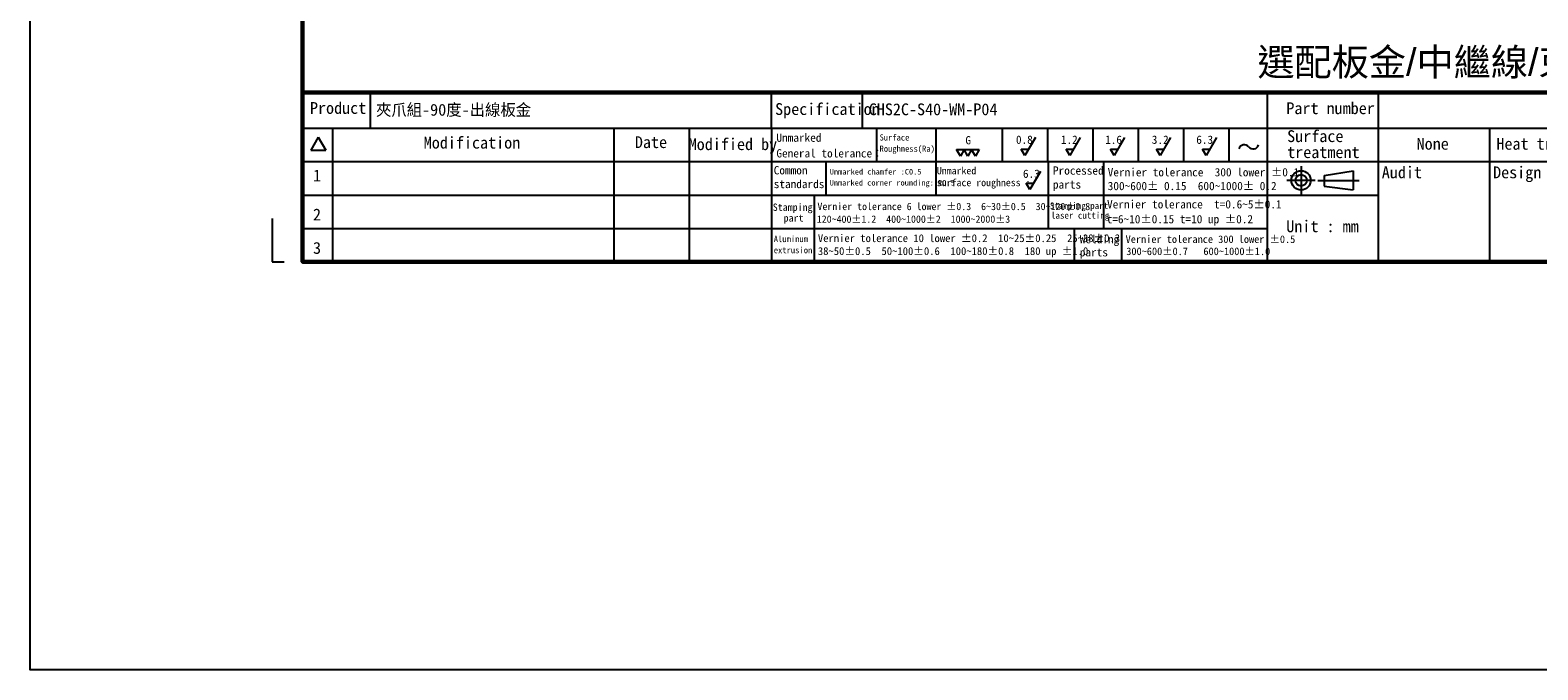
# Model space of a CAD drawing. Header units: millimetres. Extents: x 399 to 6233, y -1870 to 1602.
# Tile 132 of 164: x 5232 to 5564, y -859 to -718. Entities that reach past the tile are written whole.
import ezdxf
from ezdxf.enums import TextEntityAlignment as Align

# ---------------------------------------------------------------- set-up
doc = ezdxf.new("R2010")
doc.units = ezdxf.units.MM
doc.linetypes.add('SLD-實線', pattern=[0])
doc.layers.add('AM_0', color=7, linetype='Continuous', lineweight=50)
doc.layers.add('BORDER', color=7, linetype='Continuous')
doc.layers.add('圖框', color=7, linetype='SLD-實線')
doc.styles.get("Standard").update_dxf_attribs({"font": 'arial.ttf'})
doc.styles.add('標題欄', font='txt')

# ---------------------------------------------------------------- blocks, each defined once
blk = doc.blocks.new('A4-英文圖框-橫式')
at = {"layer": 'BORDER', "color": 123, "linetype": 'Continuous', "lineweight": 60, "ltscale": 25.4}
blk.add_line((2151.7, -57.78), (2549.79, -57.78), dxfattribs=at)
at = {"layer": 'BORDER', "color": 60, "linetype": 'Continuous', "ltscale": 25.4}
for p, q in [((2166.7, -65.63), (2166.7, -57.78)), ((2255, -65.63), (2255, -57.78)), ((2275.1, -65.63), (2275.1, -57.78)), ((2364.21, -57.78), (2364.21, -95.06)), ((2388.73, -65.63), (2388.73, -57.78)), ((2151.7, -65.63), (2549.79, -65.63)), ((2158.28, -65.63), (2158.28, -95.06)), ((2220.31, -65.63), (2220.31, -95.06)), ((2236.88, -65.63), (2236.88, -95.06)), ((2255, -65.63), (2255, -95.06)), ((2278.15, -65.63), (2278.15, -72.99)), ((2291.22, -65.63), (2291.22, -80.35)), ((2305.82, -65.63), (2305.82, -72.99)), ((2315.82, -65.63), (2315.82, -72.99)), ((2325.82, -65.63), (2325.82, -72.99)), ((2335.82, -65.63), (2335.82, -72.99)), ((2345.82, -65.63), (2345.82, -72.99)), ((2355.82, -65.63), (2355.82, -72.99)), ((2364.21, -65.63), (2364.21, -95.06)), ((2364.22, -65.63), (2364.22, -72.99)), ((2364.22, -65.63), (2364.22, -72.99)), ((2388.73, -95.06), (2388.73, -65.63)), ((2413.26, -95.06), (2413.26, -65.63)), ((2155.17, -67.6), (2153.51, -70.48)), ((2155.17, -67.6), (2156.84, -70.48)), ((2151.7, -72.99), (2364.21, -72.99)), ((2153.51, -70.48), (2156.84, -70.48)), ((2266.98, -72.99), (2266.98, -80.35)), ((2315.96, -72.99), (2315.96, -80.35)), ((2328.19, -72.99), (2328.19, -80.35)), ((2364.21, -72.99), (2462.31, -72.99)), ((2151.7, -80.35), (2364.21, -80.35)), ((2264.44, -80.35), (2264.44, -87.7)), ((2315.96, -80.35), (2315.96, -87.7)), ((2328.19, -80.35), (2328.19, -87.7)), ((2364.21, -80.35), (2388.73, -80.35)), ((2151.7, -87.7), (2364.21, -87.7)), ((2264.44, -87.7), (2264.44, -95.06)), ((2321.74, -87.7), (2321.74, -95.06)), ((2332.11, -87.7), (2332.11, -95.06)), ((2364.21, -95.06), (2549.79, -95.06))]:
    blk.add_line(p, q, dxfattribs=at)
at = {"layer": 'BORDER', "color": 2, "linetype": 'Continuous', "ltscale": 25.4}
for p, q in [((2313.17, -67.68), (2310.88, -71.65)), ((2323.06, -67.68), (2320.77, -71.65)), ((2332.82, -67.68), (2330.53, -71.65)), ((2342.95, -67.68), (2340.66, -71.65)), ((2353.07, -67.68), (2350.78, -71.65)), ((2296.65, -71.76), (2295.82, -70.33)), ((2295.82, -70.33), (2297.47, -70.33)), ((2297.47, -70.33), (2296.65, -71.76)), ((2298.3, -71.76), (2297.47, -70.33)), ((2297.47, -70.33), (2299.12, -70.33)), ((2299.12, -70.33), (2298.3, -71.76)), ((2299.94, -71.76), (2299.12, -70.33)), ((2299.12, -70.33), (2300.77, -70.33)), ((2300.77, -70.33), (2299.94, -71.76)), ((2310.88, -71.65), (2310.05, -70.22)), ((2310.05, -70.22), (2311.7, -70.22)), ((2320.77, -71.65), (2319.94, -70.22)), ((2319.94, -70.22), (2321.59, -70.22)), ((2330.53, -71.65), (2329.7, -70.22)), ((2329.7, -70.22), (2331.35, -70.22)), ((2340.66, -71.65), (2339.84, -70.22)), ((2339.84, -70.22), (2341.48, -70.22)), ((2350.78, -71.65), (2349.96, -70.22)), ((2349.96, -70.22), (2351.61, -70.22)), ((2314.27, -75.17), (2311.98, -79.13)), ((2311.98, -79.13), (2311.16, -77.71)), ((2311.16, -77.71), (2312.8, -77.71))]:
    blk.add_line(p, q, dxfattribs=at)
at = {"layer": 'BORDER', "color": 4, "linetype": 'Continuous', "ltscale": 25.4}
for p, q in [((2371.71, -74.01), (2371.71, -80.23)), ((2374.82, -77.12), (2368.6, -77.12)), ((2375.39, -77.12), (2384.51, -77.12))]:
    blk.add_line(p, q, dxfattribs=at)
at = {"layer": 'BORDER', "color": 7, "linetype": 'Continuous', "ltscale": 25.4}
for p, q in [((2376.83, -76.06), (2383.16, -74.99)), ((2376.83, -76.06), (2376.83, -78.37)), ((2383.16, -74.99), (2383.16, -79.24)), ((2376.83, -78.37), (2383.16, -79.24))]:
    blk.add_line(p, q, dxfattribs=at)
at = {"layer": 'BORDER', "color": 123, "linetype": 'Continuous', "ltscale": 25.4}
for p, q in [((2145.01, -85.54), (2145.01, -95.06)), ((2145.01, -95.06), (2147.66, -95.06))]:
    blk.add_line(p, q, dxfattribs=at)
at = {"layer": 'BORDER', "color": 123, "linetype": 'Continuous', "lineweight": 60, "ltscale": 25.4}
blk.add_lwpolyline([(2151.7, 188.79), (2555.09, 188.79), (2555.09, -95.06), (2151.7, -95.06)], close=True, dxfattribs=at)
at = {"layer": 'BORDER', "color": 7, "linetype": 'Continuous', "ltscale": 25.4}
for radius in [2.13, 1.26]:
    blk.add_circle((2371.71, -77.12), radius, dxfattribs=at)
at = {"layer": 'BORDER', "color": 2, "linetype": 'Continuous', "ltscale": 25.4}
for centre, start, end in [((2359.2, -70.55), 39.8056, 162.5792), ((2361.14, -68.94), 219.8056, 342.5792)]:
    blk.add_arc(centre, 1.26, start, end, dxfattribs=at)
at = {"layer": '圖框', "style": '標題欄'}
for s, height, p in [('Product', 2.605, (2153.34, -59.85)), ('Part number', 2.6053, (2368.46, -59.91)), ('Specification', 2.6053, (2255.83, -60.09)), ('Surface', 2.605, (2368.64, -66.07)), ('Modification', 2.6053, (2178.41, -67.5)), ('Date', 2.605, (2224.93, -67.39)), ('Modified by', 2.6053, (2236.78, -67.84)), ('Unmarked', 1.824, (2256.11, -66.79)), ('Surface', 1.377, (2278.84, -66.96)), ('Roughness(Ra)', 1.377, (2278.84, -69.44)), ('G', 1.82, (2297.75, -67.35)), ('0.8', 1.824, (2308.88, -67.24)), ('1.2', 1.824, (2318.77, -67.24)), ('1.6', 1.824, (2328.53, -67.24)), ('3.2', 1.824, (2338.81, -67.24)), ('6.3', 1.824, (2348.61, -67.24)), ('treatment', 2.605, (2368.64, -69.6)), ('Heat treatment', 2.6053, (2414.74, -67.75)), ('General tolerance：', 1.8237, (2256.11, -70.24)), ('1', 2.61, (2154.01, -74.74)), ('Common', 1.824, (2255.52, -73.98)), ('Unmarked chamfer :C0.5', 1.2273, (2267.87, -74.6)), ('Unmarked', 1.596, (2291.45, -74.18)), ('6.3', 1.824, (2310.42, -74.74)), ('Processed', 1.824, (2317.04, -74.04)), ('Vernier tolerance  300 lower %%P0.1', 1.8237, (2329.1, -74.41)), ('Audit', 2.605, (2389.49, -74.05)), ('Design', 2.605, (2414.01, -74.05)), ('standards', 1.824, (2255.52, -77.01)), ('Unmarked corner rounding: R0.5', 1.2273, (2267.85, -77.03)), ('surface roughness :', 1.5965, (2291.45, -76.81)), ('parts', 1.824, (2317.04, -77.12)), ('300~600%%P 0.15  600~1000%%P 0.2', 1.8237, (2329.1, -77.45)), ('Stamping', 1.614, (2255.3, -82.23)), ('Vernier tolerance 6 lower %%P0.3  6~30%%P0.5  30~120%%P0.8', 1.6062, (2265.15, -82.07)), ('Stamping part', 1.4514, (2316.36, -81.99)), ('Vernier tolerance  t=0.6~5%%P0.1', 1.8237, (2328.96, -81.48)), ('2', 2.61, (2154.01, -83.35)), (' part', 1.614, (2256.6, -84.6)), ('120~400%%P1.2  400~1000%%P2  1000~2000%%P3', 1.6062, (2265, -84.87)), ('laser cutting', 1.4514, (2316.61, -84.12)), ('t=6~10%%P0.15 t=10 up %%P0.2', 1.8237, (2328.87, -84.76)), ('Unit : mm', 2.605, (2368.45, -85.94)), ('Aluminum', 1.39, (2255.52, -89.35)), ('Vernier tolerance 10 lower %%P0.2  10~25%%P0.25  25~38%%P0.3', 1.7169, (2265.25, -89.01)), ('Welding', 1.824, (2322.95, -89.17)), ('Vernier tolerance 300 lower %%P0.5  ', 1.6654, (2333.05, -89.26)), ('3', 2.61, (2154.01, -90.71)), ('extrusion', 1.39, (2255.52, -91.81)), ('38~50%%P0.5  50~100%%P0.6  100~180%%P0.8  180 up %%P1.0', 1.7169, (2265.25, -91.86)), ('parts', 1.824, (2322.95, -92.06)), ('300~600%%P0.7   600~1000%%P1.0', 1.6654, (2333.19, -91.93))]:
    blk.add_text(s, height=height, dxfattribs=at).set_placement(p, align=Align.TOP_LEFT)

msp = doc.modelspace()

# ---------------------------------------------------------------- linework, layer by layer
at = {"color": 2}
msp.add_lwpolyline([(5231.682, 905.937), (6233.463, 905.937), (6233.463, -859.484), (5231.682, -859.484)], close=True, dxfattribs=at)

# ---------------------------------------------------------------- block references
msp.add_blockref('A4-英文圖框-橫式', (3139.985, -674.422))

# ---------------------------------------------------------------- texts
at = {"layer": 'AM_0', "insert": (5686.776, -729.206), "char_height": 6, "attachment_point": 9}
msp.add_mtext_dynamic_manual_height_columns('{\\fPMingLiU|b0|i0|c136|p18;選配板金}/{\\fPMingLiU|b0|i0|c136|p18;中繼線}/{\\fPMingLiU|b0|i0|c136|p18;束線帶請於出貨時預先與夾爪組裝}', width=218.23164, gutter_width=1, heights=[0], dxfattribs=at)
at = {"layer": '圖框', "style": '標題欄'}
for s, height, p in [('夾爪組-90度-出線板金', 2.60526, (5307.873, -734.674)), ('None', 2.6053, (5537.142, -742.168))]:
    msp.add_text(s, height=height, dxfattribs=at).set_placement(p, align=Align.TOP_LEFT)
at = {"layer": '圖框', "lineweight": 35, "style": '標題欄'}
msp.add_text('CHS2C-S40-WM-P04', height=2.60526, dxfattribs=at).set_placement((5416.44, -734.57), align=Align.TOP_LEFT)

doc.saveas('drawing.dxf')
